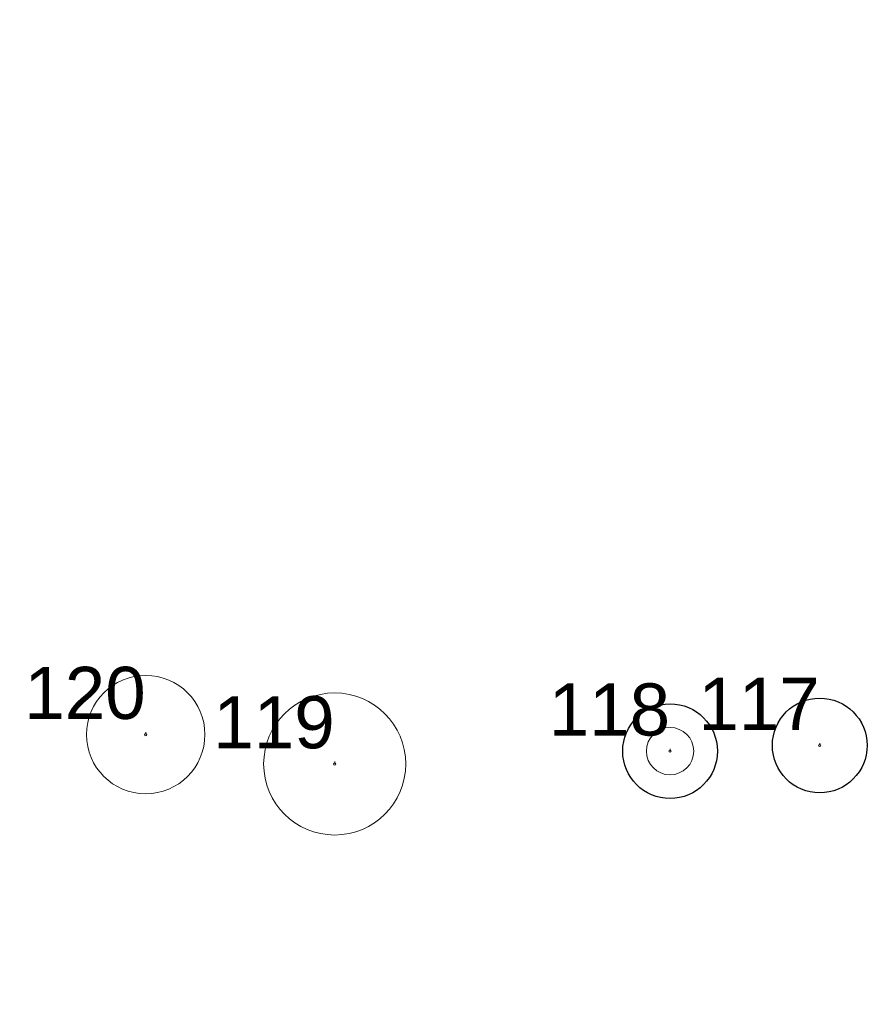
# Model space of a CAD drawing. Header units: millimetres. Extents: x 0 to 6566002, y 0 to 5716629.
# Tile 64 of 99: x 6564810 to 6564828, y 5715897 to 5715918. Entities that reach past the tile are written whole.
import ezdxf
from ezdxf import colors
from ezdxf.entities.mleader import LeaderData, LeaderLine
from ezdxf.enums import TextEntityAlignment as Align
from ezdxf.math import Vec2, Vec3

# ---------------------------------------------------------------- set-up
doc = ezdxf.new("R2010")
doc.units = ezdxf.units.MM
doc.layers.add('!IS-W-OPIS RZĘDNYCH', color=160, linetype='Continuous', lineweight=13)
doc.layers.add('_DOO-inwentaryzacja', color=108, linetype='Continuous', lineweight=18)
doc.layers.add('_DOO-gospodarka drzewostanem', color=7, linetype='Continuous', lineweight=30, true_color=0xff8f1f)
doc.styles.get("Standard").update_dxf_attribs({"font": 'arial.ttf'})
doc.styles.add('wr-ruska-mdcp4-ac-nowa_mapa$1$Style-Arial', font='arial.ttf')

# ---------------------------------------------------------------- blocks, each defined once
blk = doc.blocks.new('*U294')
for q in [(0, 0.05), (0, 0.05), (0, 0)]:
    blk.add_line((0, 0), q)
for radius in [1, 0.0239]:
    blk.add_circle((0, 0), radius)
blk = doc.blocks.new('*U295')
for q in [(0, 0.05), (0, 0.05), (0, 0)]:
    blk.add_line((0, 0), q)
for radius in [0.5, 0.0239]:
    blk.add_circle((0, 0), radius)
blk = doc.blocks.new('*U296')
for q in [(0, 0.05), (0, 0.05), (0, 0)]:
    blk.add_line((0, 0), q)
for radius in [1.5, 0.0239]:
    blk.add_circle((0, 0), radius)
blk = doc.blocks.new('*U258')
for q in [(0, 0.05), (0, 0.05), (0, 0)]:
    blk.add_line((0, 0), q)
for radius in [1.25, 0.0239]:
    blk.add_circle((0, 0), radius)

msp = doc.modelspace()

# ---------------------------------------------------------------- leaders
at = {"layer": '!IS-W-OPIS RZĘDNYCH'}
ml = msp.add_multileader_mtext('Standard', dxfattribs=at)
ml.set_content('{\\C5;STUDNIA WODOMIERZOWA}', color=256)
ml.set_leader_properties()
ml.build(insert=Vec2(0, 0))
ml.multileader.update_dxf_attribs({"has_text_frame": 1, "text_left_attachment_type": 2, "text_right_attachment_type": 2, "dogleg_length": 0.288, "arrow_head_size": 0.5})
ctx = ml.context
ctx.base_point, ctx.char_height, ctx.arrow_head_size, ctx.landing_gap_size, ctx.plane_origin = Vec3(6564820.407, 5715943.264), 0.8, 0.5, 0.104, Vec3(6564830.685, 5715951.059)
ctx.left_attachment, ctx.right_attachment, ctx.text_align_type, ctx.attachment_type = 2, 2, 1, 1
notes = []
notes.append((ctx, [(0, (0, 0, 0), (0, 0), (1, 0), 1, [])]))
ctx.mtext.insert, ctx.mtext.width, ctx.mtext.alignment, ctx.mtext.flow_direction = Vec3(6564825.378, 5715944.351), 7.02417, 2, 5
ctx.mtext.has_bg_fill, ctx.mtext.bg_color, ctx.mtext.bg_scale_factor, ctx.mtext.bg_transparency, ctx.mtext.use_window_bg_color = 1, -1073741824, 1, 0, 1
for ctx, leaders in notes:
    for number, flags, end, landing, length, lines in leaders:
        leader = LeaderData()
        leader.index, (leader.has_last_leader_line, leader.has_dogleg_vector, leader.attachment_direction) = number, flags
        leader.last_leader_point, leader.dogleg_vector, leader.dogleg_length = Vec3(end), Vec3(landing), length
        for number, points, colour, breaks in lines:
            line = LeaderLine()
            line.index, line.vertices, line.color, line.breaks = number, Vec3.list(points), colors.encode_raw_color(colour), breaks
            leader.lines.append(line)
        ctx.leaders.append(leader)

# ---------------------------------------------------------------- next in the draw order: linework, layer by layer
at = {"layer": '_DOO-gospodarka drzewostanem'}
for centre in [(6564823.69, 5715902.32), (6564826.85, 5715902.44)]:
    msp.add_circle(centre, 1, dxfattribs=at)

# ---------------------------------------------------------------- next in the draw order: block references
at = {"layer": '_DOO-inwentaryzacja'}
ref = msp.add_blockref('*U258', (6564812.62, 5715902.67), dxfattribs=at)
ref.add_attrib('NR', '120', dxfattribs={"layer": '0', "height": 1.1, "style": 'wr-ruska-mdcp4-ac-nowa_mapa$1$Style-Arial'}).set_placement((6564812.62, 5715902.67), align=Align.BOTTOM_RIGHT)
ref = msp.add_blockref('*U295', (6564823.69, 5715902.32), dxfattribs=at)
ref.add_attrib('NR', '118', dxfattribs={"layer": '0', "height": 1.1, "style": 'wr-ruska-mdcp4-ac-nowa_mapa$1$Style-Arial'}).set_placement((6564823.69, 5715902.32), align=Align.BOTTOM_RIGHT)
ref = msp.add_blockref('*U294', (6564826.85, 5715902.44), dxfattribs=at)
ref.add_attrib('NR', '117', dxfattribs={"layer": '0', "height": 1.1, "style": 'wr-ruska-mdcp4-ac-nowa_mapa$1$Style-Arial'}).set_placement((6564826.85, 5715902.44), align=Align.BOTTOM_RIGHT)
ref = msp.add_blockref('*U296', (6564816.61, 5715902.05), dxfattribs=at)
ref.add_attrib('NR', '119', dxfattribs={"layer": '0', "height": 1.1, "style": 'wr-ruska-mdcp4-ac-nowa_mapa$1$Style-Arial'}).set_placement((6564816.61, 5715902.05), align=Align.BOTTOM_RIGHT)

doc.saveas('drawing.dxf')
